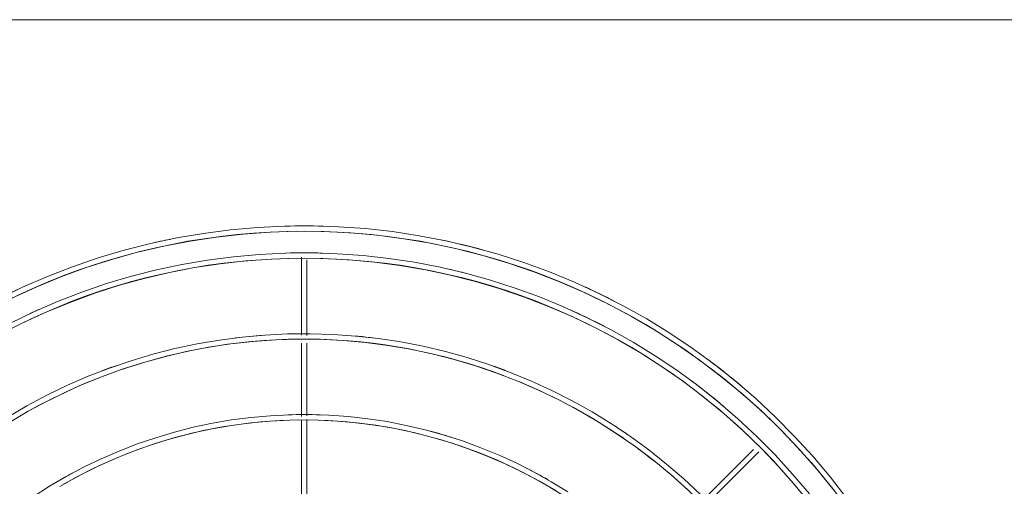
# Model space of a CAD drawing. Header units: millimetres. Extents: x -3165 to 47090, y -1932 to 8822.
# Tile 44 of 59: x 35030 to 35395, y 3262 to 3435. Entities that reach past the tile are written whole.
import ezdxf

# ---------------------------------------------------------------- set-up
doc = ezdxf.new("R2010")
doc.units = ezdxf.units.MM
doc.layers.add('M-EQPM', color=50, linetype='Continuous', lineweight=18)

# ---------------------------------------------------------------- blocks, each defined once
blk = doc.blocks.new('Outdoor_Condenser_Unit_Single_Fan_15958 - Generic _Without Brackets_-V7-ELEVAÇÃO 6 - MAPEAMENTO DE DANOS')
at = {"layer": 'M-EQPM'}
for p, q in [((21926.11, 3435), (22796.11, 3435)), ((22215.11, 3346.91), (22215.11, 3318)), ((22217.11, 3317.84), (22217.11, 3345.89)), ((22323.73, 3331.99), (22324.53, 3331.6)), ((22323.73, 3331.99), (22324.53, 3331.6)), ((22323.73, 3331.99), (22324.53, 3331.6)), ((22323.73, 3331.99), (22324.53, 3331.6)), ((22323.73, 3331.99), (22324.53, 3331.6)), ((22323.73, 3331.99), (22324.53, 3331.6)), ((22323.73, 3331.99), (22324.53, 3331.6)), ((22215.11, 3315.02), (22215.11, 3287.81)), ((22217.11, 3287.97), (22217.11, 3315)), ((22215.11, 3286.57), (22215.11, 3257.52)), ((22217.11, 3257.52), (22217.11, 3286.63)), ((22382.76, 3275.56), (22364.37, 3257.17)), ((22365.79, 3255.76), (22384.76, 3274.73))]:
    blk.add_line(p, q, dxfattribs=at)
at = {"layer": 'M-EQPM', "flags": 128}
for points in [[(22417.44, 3257.4), (22411.29, 3265.33), (22404.82, 3273.01), (22398.05, 3280.42), (22390.99, 3287.56), (22383.65, 3294.41), (22376.04, 3300.96), (22368.18, 3307.2), (22360.07, 3313.12), (22351.73, 3318.71), (22343.18, 3323.96), (22334.42, 3328.87), (22325.47, 3333.43), (22316.35, 3337.62), (22307.07, 3341.44), (22297.64, 3344.89), (22288.08, 3347.96), (22278.41, 3350.65), (22268.63, 3352.94), (22258.78, 3354.85), (22248.85, 3356.36), (22238.87, 3357.47), (22228.86, 3358.18), (22218.82, 3358.49), (22208.79, 3358.39), (22198.76, 3357.9), (22188.76, 3357), (22178.8, 3355.71), (22168.91, 3354.02), (22159.09, 3351.94), (22149.36, 3349.46), (22139.74, 3346.6), (22130.24, 3343.35), (22120.87, 3339.73), (22111.66, 3335.73), (22102.62, 3331.37)], [(22107.63, 3331.63), (22116.68, 3335.78), (22125.89, 3339.58), (22135.24, 3343), (22144.72, 3346.05), (22154.32, 3348.71), (22164.01, 3350.99), (22173.79, 3352.88), (22183.64, 3354.37), (22193.54, 3355.47), (22203.47, 3356.18), (22213.43, 3356.49), (22223.39, 3356.39), (22233.33, 3355.9), (22243.25, 3355.02), (22253.13, 3353.73), (22262.95, 3352.06), (22272.69, 3349.99), (22282.34, 3347.53), (22291.89, 3344.69), (22301.31, 3341.47), (22310.6, 3337.88), (22319.74, 3333.92), (22328.71, 3329.59), (22337.5, 3324.91), (22346.09, 3319.88), (22354.48, 3314.51), (22362.65, 3308.82), (22370.58, 3302.79), (22378.27, 3296.46), (22385.7, 3289.83), (22392.85, 3282.9), (22399.73, 3275.69), (22406.3, 3268.21), (22412.58, 3260.48)], [(22417.44, 3257.4), (22411.29, 3265.33), (22404.82, 3273.01), (22398.05, 3280.42), (22390.99, 3287.56), (22383.65, 3294.41), (22376.04, 3300.96), (22368.18, 3307.2), (22360.07, 3313.12), (22351.73, 3318.71), (22343.18, 3323.96), (22334.42, 3328.87), (22325.47, 3333.43), (22316.35, 3337.62), (22307.07, 3341.44), (22297.64, 3344.89), (22288.08, 3347.96), (22278.41, 3350.65), (22268.63, 3352.94), (22258.78, 3354.85), (22248.85, 3356.36), (22238.87, 3357.47), (22228.86, 3358.18), (22218.82, 3358.49), (22208.79, 3358.39), (22198.76, 3357.9), (22188.76, 3357), (22178.8, 3355.71), (22168.91, 3354.02), (22159.09, 3351.94), (22149.36, 3349.46), (22139.74, 3346.6), (22130.24, 3343.35), (22120.87, 3339.73), (22111.66, 3335.73), (22107.77, 3333.86)], [(22417.44, 3257.4), (22411.29, 3265.33), (22404.82, 3273.01), (22398.05, 3280.42), (22390.99, 3287.56), (22383.65, 3294.41), (22376.04, 3300.96), (22368.18, 3307.2), (22360.07, 3313.12), (22351.73, 3318.71), (22343.18, 3323.96), (22334.42, 3328.87), (22325.47, 3333.43), (22316.35, 3337.62), (22307.07, 3341.44), (22297.64, 3344.89), (22288.08, 3347.96), (22278.41, 3350.65), (22268.63, 3352.94), (22258.78, 3354.85), (22248.85, 3356.36), (22238.87, 3357.47), (22228.86, 3358.18), (22218.82, 3358.49), (22208.79, 3358.39), (22198.76, 3357.9), (22188.76, 3357), (22178.8, 3355.71), (22168.91, 3354.02), (22159.09, 3351.94), (22149.36, 3349.46), (22139.74, 3346.6), (22130.24, 3343.35), (22120.87, 3339.73), (22111.66, 3335.73), (22107.77, 3333.86)], [(22417.44, 3257.4), (22411.29, 3265.33), (22404.82, 3273.01), (22398.05, 3280.42), (22390.99, 3287.56), (22383.65, 3294.41), (22376.04, 3300.96), (22368.18, 3307.2), (22360.07, 3313.12), (22351.73, 3318.71), (22343.18, 3323.96), (22334.42, 3328.87), (22325.47, 3333.43), (22316.35, 3337.62), (22307.07, 3341.44), (22297.64, 3344.89), (22288.08, 3347.96), (22278.41, 3350.65), (22268.63, 3352.94), (22258.78, 3354.85), (22248.85, 3356.36), (22238.87, 3357.47), (22228.86, 3358.18), (22218.82, 3358.49), (22208.79, 3358.39), (22198.76, 3357.9), (22188.76, 3357), (22178.8, 3355.71), (22168.91, 3354.02), (22159.09, 3351.94), (22149.36, 3349.46), (22139.74, 3346.6), (22130.24, 3343.35), (22120.87, 3339.73), (22111.66, 3335.73), (22107.77, 3333.86)], [(22417.44, 3257.4), (22411.29, 3265.33), (22404.82, 3273.01), (22398.05, 3280.42), (22390.99, 3287.56), (22383.65, 3294.41), (22376.04, 3300.96), (22368.18, 3307.2), (22360.07, 3313.12), (22351.73, 3318.71), (22343.18, 3323.96), (22334.42, 3328.87), (22325.47, 3333.43), (22316.35, 3337.62), (22307.07, 3341.44), (22297.64, 3344.89), (22288.08, 3347.96), (22278.41, 3350.65), (22268.63, 3352.94), (22258.78, 3354.85), (22248.85, 3356.36), (22238.87, 3357.47), (22228.86, 3358.18), (22218.82, 3358.49), (22208.79, 3358.39), (22198.76, 3357.9), (22188.76, 3357), (22178.8, 3355.71), (22168.91, 3354.02), (22159.09, 3351.94), (22149.36, 3349.46), (22139.74, 3346.6), (22130.24, 3343.35), (22120.87, 3339.73), (22111.66, 3335.73), (22107.77, 3333.86)], [(22417.44, 3257.4), (22411.29, 3265.33), (22404.82, 3273.01), (22398.05, 3280.42), (22390.99, 3287.56), (22383.65, 3294.41), (22376.04, 3300.96), (22368.18, 3307.2), (22360.07, 3313.12), (22351.73, 3318.71), (22343.18, 3323.96), (22334.42, 3328.87), (22325.47, 3333.43), (22316.35, 3337.62), (22307.07, 3341.44), (22297.64, 3344.89), (22288.08, 3347.96), (22278.41, 3350.65), (22268.63, 3352.94), (22258.78, 3354.85), (22248.85, 3356.36), (22238.87, 3357.47), (22228.86, 3358.18), (22218.82, 3358.49), (22208.79, 3358.39), (22198.76, 3357.9), (22188.76, 3357), (22178.8, 3355.71), (22168.91, 3354.02), (22159.09, 3351.94), (22149.36, 3349.46), (22139.74, 3346.6), (22130.24, 3343.35), (22120.87, 3339.73), (22111.66, 3335.73), (22107.77, 3333.86)], [(22417.44, 3257.4), (22411.29, 3265.33), (22404.82, 3273.01), (22398.05, 3280.42), (22390.99, 3287.56), (22383.65, 3294.41), (22376.04, 3300.96), (22368.18, 3307.2), (22360.07, 3313.12), (22351.73, 3318.71), (22343.18, 3323.96), (22334.42, 3328.87), (22325.47, 3333.43), (22316.35, 3337.62), (22307.07, 3341.44), (22297.64, 3344.89), (22288.08, 3347.96), (22278.41, 3350.65), (22268.63, 3352.94), (22258.78, 3354.85), (22248.85, 3356.36), (22238.87, 3357.47), (22228.86, 3358.18), (22218.82, 3358.49), (22208.79, 3358.39), (22198.76, 3357.9), (22188.76, 3357), (22178.8, 3355.71), (22168.91, 3354.02), (22159.09, 3351.94), (22149.36, 3349.46), (22139.74, 3346.6), (22130.24, 3343.35), (22120.87, 3339.73), (22111.66, 3335.73), (22107.77, 3333.86)], [(22417.44, 3257.4), (22411.29, 3265.33), (22404.82, 3273.01), (22398.05, 3280.42), (22390.99, 3287.56), (22383.65, 3294.41), (22376.04, 3300.96), (22368.18, 3307.2), (22360.07, 3313.12), (22351.73, 3318.71), (22343.18, 3323.96), (22334.42, 3328.87), (22325.47, 3333.43), (22316.35, 3337.62), (22307.07, 3341.44), (22297.64, 3344.89), (22288.08, 3347.96), (22278.41, 3350.65), (22268.63, 3352.94), (22258.78, 3354.85), (22248.85, 3356.36), (22238.87, 3357.47), (22228.86, 3358.18), (22218.82, 3358.49), (22208.79, 3358.39), (22198.76, 3357.9), (22188.76, 3357), (22178.8, 3355.71), (22168.91, 3354.02), (22159.09, 3351.94), (22149.36, 3349.46), (22139.74, 3346.6), (22130.24, 3343.35), (22120.87, 3339.73), (22111.66, 3335.73), (22107.77, 3333.86)], [(22403.51, 3259.04), (22397.3, 3266.41), (22390.8, 3273.53), (22384.02, 3280.38), (22376.97, 3286.96), (22369.67, 3293.25), (22362.12, 3299.24), (22354.33, 3304.93), (22346.33, 3310.29), (22338.11, 3315.34), (22329.71, 3320.05), (22321.11, 3324.42), (22312.36, 3328.45), (22303.44, 3332.12), (22294.39, 3335.43), (22285.21, 3338.38), (22275.93, 3340.96), (22266.54, 3343.17), (22257.08, 3344.99), (22247.55, 3346.44), (22237.97, 3347.51), (22228.35, 3348.19), (22218.72, 3348.49), (22209.08, 3348.4), (22199.45, 3347.92), (22189.85, 3347.06), (22180.29, 3345.82), (22170.79, 3344.2), (22161.36, 3342.2), (22152.02, 3339.82), (22142.78, 3337.07), (22133.66, 3333.95), (22124.67, 3330.48), (22115.82, 3326.64), (22107.14, 3322.45)], [(22103.47, 3318.29), (22111.99, 3322.62), (22120.67, 3326.62), (22129.51, 3330.26), (22138.49, 3333.54), (22147.59, 3336.47), (22156.8, 3339.02), (22166.11, 3341.21), (22175.49, 3343.02), (22184.94, 3344.46), (22194.44, 3345.52), (22203.98, 3346.19), (22213.53, 3346.49), (22223.09, 3346.4), (22232.64, 3345.93), (22242.16, 3345.08), (22251.64, 3343.84), (22261.07, 3342.23), (22270.42, 3340.25), (22279.68, 3337.89), (22288.84, 3335.17), (22297.89, 3332.08), (22306.8, 3328.63), (22315.57, 3324.82), (22324.19, 3320.67), (22332.62, 3316.18), (22340.87, 3311.35), (22348.93, 3306.2), (22356.77, 3300.73), (22364.38, 3294.95), (22371.76, 3288.87), (22378.89, 3282.5), (22385.76, 3275.85), (22392.35, 3268.94), (22398.67, 3261.76)], [(22363.12, 3258.86), (22356.95, 3264.62), (22350.55, 3270.13), (22343.94, 3275.37), (22337.13, 3280.35), (22330.12, 3285.05), (22322.93, 3289.47), (22315.57, 3293.59), (22308.04, 3297.42), (22300.38, 3300.95), (22292.57, 3304.16), (22284.65, 3307.06), (22276.61, 3309.64), (22268.48, 3311.9), (22260.26, 3313.83), (22251.98, 3315.43), (22243.63, 3316.7), (22235.25, 3317.63), (22226.83, 3318.23), (22218.39, 3318.49), (22209.95, 3318.41), (22201.52, 3317.99), (22193.12, 3317.24), (22184.75, 3316.16), (22176.43, 3314.73), (22168.18, 3312.98), (22160, 3310.9), (22151.91, 3308.49), (22143.92, 3305.77), (22136.05, 3302.72), (22128.31, 3299.36), (22120.71, 3295.7), (22113.26, 3291.73), (22105.97, 3287.47)], [(22110.31, 3287.74), (22117.61, 3291.83), (22125.06, 3295.62), (22132.65, 3299.11), (22140.38, 3302.3), (22148.23, 3305.17), (22156.19, 3307.73), (22164.25, 3309.96), (22172.38, 3311.87), (22180.59, 3313.46), (22188.86, 3314.71), (22197.16, 3315.64), (22205.5, 3316.23), (22213.86, 3316.49), (22222.22, 3316.41), (22230.57, 3316), (22238.89, 3315.26), (22247.18, 3314.18), (22255.42, 3312.77), (22263.6, 3311.03), (22271.7, 3308.97), (22279.71, 3306.59), (22287.62, 3303.89), (22295.42, 3300.87), (22303.09, 3297.54), (22310.62, 3293.91), (22318, 3289.98), (22325.21, 3285.76), (22332.26, 3281.26), (22339.11, 3276.48), (22345.77, 3271.42), (22352.22, 3266.11), (22358.46, 3260.54)], [(22313.91, 3259.81), (22307.74, 3263.6), (22301.43, 3267.13), (22294.97, 3270.42), (22288.4, 3273.44), (22281.7, 3276.2), (22274.9, 3278.69), (22268.01, 3280.9), (22261.03, 3282.84), (22253.99, 3284.49), (22246.88, 3285.87), (22239.72, 3286.95), (22232.53, 3287.75), (22225.31, 3288.27), (22218.07, 3288.49), (22210.83, 3288.42), (22203.6, 3288.07), (22196.39, 3287.42), (22189.21, 3286.49), (22182.07, 3285.27), (22174.99, 3283.77), (22167.98, 3281.98), (22161.04, 3279.92), (22154.19, 3277.58), (22147.43, 3274.96), (22140.79, 3272.08), (22134.27, 3268.94), (22127.88, 3265.54), (22121.63, 3261.88), (22115.53, 3257.98)], [(22125.5, 3261.87), (22131.75, 3265.37), (22138.13, 3268.62), (22144.63, 3271.61), (22151.25, 3274.33), (22157.98, 3276.8), (22164.79, 3278.98), (22171.69, 3280.9), (22178.66, 3282.54), (22185.69, 3283.9), (22192.77, 3284.97), (22199.88, 3285.76), (22207.03, 3286.27), (22214.18, 3286.49), (22221.34, 3286.42), (22228.49, 3286.07), (22235.62, 3285.43), (22242.72, 3284.51), (22249.78, 3283.31), (22256.78, 3281.82), (22263.72, 3280.05), (22270.58, 3278.01), (22277.36, 3275.7), (22284.04, 3273.11), (22290.61, 3270.26), (22297.05, 3267.16), (22303.37, 3263.79), (22309.55, 3260.18)]]:
    blk.add_lwpolyline(points, dxfattribs=at)
at = {"layer": 'M-EQPM'}
for radius, start, end in [(249, 1.8408, 178.1592), (251, 88.3929, 91.6071), (251, 101.25, 102.8571), (251, 74.6442, 78.3343), (239, 1.9179, 178.0821), (241, 88.3929, 91.6071), (241, 75.5357, 77.1429), (251, 62.6786, 65.4719), (241, 114.1071, 114.961), (241, 114.1071, 114.961), (241, 62.3709, 66.4324), (241, 62.3709, 62.6786), (209, 69.2909, 109.0385), (211, 94.1361, 96.9231), (211, 83.0769, 84.8077), (211, 109.2187, 110.7692), (211, 69.2308, 70.784), (251, 53.0357, 53.3116), (251, 53.0357, 53.3116), (251, 53.0357, 53.3116), (251, 53.0357, 53.3116), (251, 53.0357, 53.3116), (251, 53.0357, 53.3116), (251, 53.0357, 53.3116), (251, 49.8214, 53.3116), (209, 110.7779, 177.8069), (209, 55.4114, 67.5), (241, 49.7801, 53.5772), (181, 88.125, 91.875), (179, 45.1556, 119.9129), (211, 55.3846, 56.9077), (181, 72.4868, 75), (209, 41.5385, 53.6538), (181, 60, 63.0102), (181, 117.8497, 120)]:
    blk.add_arc((22216.11, 3107.5), radius, start, end, dxfattribs=at)

msp = doc.modelspace()

# ---------------------------------------------------------------- block references
at = {"layer": 'M-EQPM'}
msp.add_blockref('Outdoor_Condenser_Unit_Single_Fan_15958 - Generic _Without Brackets_-V7-ELEVAÇÃO 6 - MAPEAMENTO DE DANOS', (12918.95, 0), dxfattribs=at)

doc.saveas('drawing.dxf')
